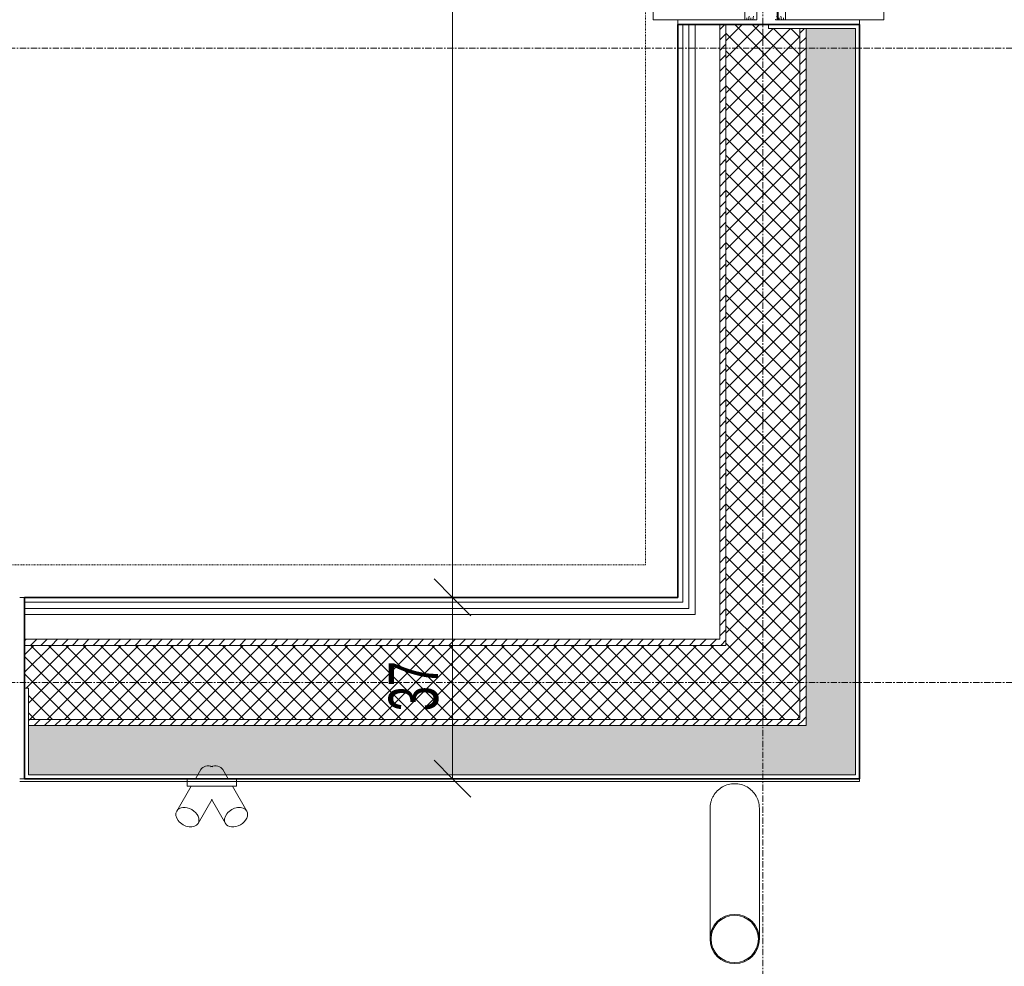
# Model space of a CAD drawing. Header units: centimetres. Extents: x 376 to 6517, y 1901 to 66534.
# Tile 71 of 105: x 2770 to 2970, y 65470 to 65662. Entities that reach past the tile are written whole.
import ezdxf

# ---------------------------------------------------------------- set-up
doc = ezdxf.new("R2010")
doc.units = ezdxf.units.CM
doc.linetypes.add('__FK_przerywana', pattern=[0.32004, 0.16002, -0.16002])
doc.linetypes.add('Linia siatki', pattern=[2.2225, 1.27, -0.3175, 0.3175, -0.3175])
for name, color, linetype, lineweight in [('A-ANNO-DIMS', 7, 'Continuous', 5), ('A-ANNO-DIMS-50', 7, 'Continuous', 5), ('A-DETL-GENF', 7, 'Continuous', 5), ('A-DETL-MBND', 7, 'Continuous', 5), ('A-FLOR', 7, 'Continuous', 5), ('A-GENM', 7, 'Continuous', 5), ('A-GLAZ', 7, 'Continuous', 5), ('A-WALL', 7, 'Continuous', 35), ('A-WALL-PATT', 7, 'Continuous', 35), ('P-PIPE', 7, 'Continuous', 5), ('S-GRID', 7, 'Continuous', 5)]:
    doc.layers.add(name, color=color, linetype=linetype, lineweight=lineweight)
doc.styles.add('Arial Narrow_1', font='ARIALN.TTF', dxfattribs={"width": 0.8, "height": 10})
doc.dimstyles.new('standard_wielkość_otworów', dxfattribs={"dimscale": 30.48, "dimtxt": 10.23431, "dimasz": 0.246063, "dimexe": 0.164042, "dimexo": 0.0625, "dimgap": 0, "dimtad": 1, "dimdec": 1, "dimrnd": 0.5, "dimdsep": 46, "dimtxsty": 'Arial Narrow_1', "dimblk1": 'OBLIQUE', "dimblk2": 'OBLIQUE', "dimsah": 1, "dimcen": 0.09, "dimazin": 0, "dimtfac": 1, "dimtdec": 4, "dimtix": 1, "dimtmove": 0, "dimatfit": 3, "dimfxl": 0.164042, "dimfxlon": 1, "dimtvp": 1, "dimtolj": 1, "dimtzin": 0, "dimarcsym": 2})
pattern_1 = [(0, (-61328.2136, 83.225), (2.381, 1.375), [1.587, -3.175]), (120, (-61328.2136, 83.225), (-2.38128493, 1.374506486), [1.587, -3.175]), (60, (-61328.2136, 83.225), (-0.00028493, 2.749506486), [0, -3.175, 1.587, 0])]
pattern_2 = [(45, (-61328.2136, 83.225), (-1.060660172, 1.060660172), [])]
pattern_3 = [(45, (-61328.2136, 83.225), (-1.76776695, 1.76776695), []), (135, (-61328.2136, 83.225), (-1.76776695, -1.76776695), [])]

# ---------------------------------------------------------------- blocks, each defined once
blk = doc.blocks.new('Uchwyt na flagę - Typ 1-9009511-__-00_00 Przyziemie PB')
at = {"layer": 'A-GENM', "color": 253, "true_color": 0xaaaaaa}
for p, q in [((10.26, -16.53), (9.19, -18.4)), ((15.81, -18.4), (14.74, -16.53)), ((8.32, -19.9), (5.41, -24.95)), ((7.5, -18.4), (7.5, -19.9)), ((8, -18.4), (7.5, -18.4)), ((7.5, -19.9), (8, -19.9)), ((8, -18.4), (17, -18.4)), ((17, -19.9), (8, -19.9)), ((19.59, -24.95), (16.68, -19.9)), ((17.5, -18.4), (17, -18.4)), ((17, -19.9), (17.5, -19.9)), ((17.5, -19.9), (17.5, -18.4)), ((9.74, -27.45), (12.56, -22.56)), ((12.45, -22.57), (15.26, -27.45))]:
    blk.add_line(p, q, dxfattribs=at)
for centre, major_axis, start_param, end_param in [((12.43, -17.78), (-2.17, 1.25), 4.974188, 6.283185), ((12.57, -17.78), (2.17, 1.25), 0, 1.308997), ((7.57, -26.2), (-2.17, 1.25), 0, 3.141593), ((7.57, -26.2), (-2.17, 1.25), 3.141593, 6.283185), ((17.43, -26.2), (2.17, 1.25), 0, 3.141593), ((17.43, -26.2), (2.17, 1.25), 3.141593, 6.283185)]:
    blk.add_ellipse(centre, major_axis=major_axis, ratio=0.707107, start_param=start_param, end_param=end_param, dxfattribs=at)
blk = doc.blocks.new('Windows_S9000-Double-Vent-Window-with-Sashbars - O3 Windows_S9000-Double-Vent-Window-with-Sashbars 2-9090604-__-00_00 Przyziemie PB')
at = {"layer": 'A-DETL-GENF'}
for p, q in [((69, 3.4), (61.43, 3.4)), ((69, 2.62), (68.26, 2.49)), ((68.6, 3), (69, 3)), ((68.6, 2.15), (69, 2.15)), ((69, 3), (69, 3.4)), ((69, 2.15), (69, 2.62)), ((69, 1.77), (68.26, 1.64)), ((69, 1.41), (69, 1.77)), ((68.26, -3.09), (69, -3.22)), ((68.26, -3.94), (69, -4.07)), ((69, -3.6), (68.6, -3.6)), ((69, -3.22), (69, -2.86)), ((69, -4.07), (69, -3.6)), ((63.3, -4.85), (69, -4.85)), ((69, -4.45), (68.6, -4.45)), ((69, -4.85), (69, -4.45))]:
    blk.add_line(p, q, dxfattribs=at)
for centre, start, end in [((68.95, 1.41), 280, 0), ((68.95, -2.86), 360, 80)]:
    blk.add_arc(centre, 0.05, start, end, dxfattribs=at)
at = {"layer": 'A-GLAZ'}
for p, q in [((-69, 23.35), (69, 23.35)), ((69, 23.35), (69, 1.95)), ((69, 1.95), (-69, 1.95)), ((-69, 1.75), (69, 1.75)), ((69, 1.95), (69, 1.75)), ((69, -2.4), (-69, -2.4)), ((69, -23.4), (69, -2.4)), ((-69, -23.4), (69, -23.4))]:
    blk.add_line(p, q, dxfattribs=at)
blk = doc.blocks.new('ARu Rura spustowa okrągła ___FK_04_0 - Na ziemię _φ10_-9218120-__-00_00 Przyziemie PB')
at = {"layer": 'P-PIPE'}
for p, q in [((7.5, 50.91), (7.5, 24.4)), ((17.5, 24.4), (17.5, 50.91))]:
    blk.add_line(p, q, dxfattribs=at)
for radius, start, end in [(5, 90, 270), (4.8, 90, 270), (5, 270, 90), (4.8, 270, 90)]:
    blk.add_arc((12.5, 50.91), radius, start, end, dxfattribs=at)
for points, knots in [([(7.5, 24.4), (7.5, 24.18), (7.53, 23.75), (7.66, 23.1), (7.87, 22.48), (8.25, 21.7), (8.92, 20.82), (9.97, 20.02), (11.19, 19.51), (12.06, 19.4), (12.5, 19.4)], [0.5, 0.5, 0.5, 0.5, 0.5416667, 0.5833333, 0.625, 0.6666667, 0.75, 0.8333333, 0.9166667, 1, 1, 1, 1]), ([(12.5, 19.4), (12.94, 19.4), (13.81, 19.51), (15.03, 20.02), (16.08, 20.82), (16.75, 21.7), (17.13, 22.48), (17.34, 23.1), (17.47, 23.75), (17.5, 24.18), (17.5, 24.4)], [0, 0, 0, 0, 0.0833333, 0.1666667, 0.25, 0.3333333, 0.375, 0.4166667, 0.4583333, 0.5, 0.5, 0.5, 0.5])]:
    blk.add_open_spline(points, degree=3, knots=knots, dxfattribs=at)
blk = doc.blocks.new('DIMBLOCK56-__-00_00 Przyziemie PB')
at = {"layer": 'A-ANNO-DIMS-50', "color": 250, "true_color": 0x303030}
for p, q in [((2857.98, 65544.86), (2854.23, 65548.61)), ((2857.98, 65544.86), (2852.98, 65544.86)), ((2857.98, 65508.06), (2857.98, 65544.86)), ((2857.98, 65544.86), (2861.73, 65541.11)), ((2857.98, 65544.86), (2862.98, 65544.86)), ((2857.98, 65508.06), (2854.23, 65511.81)), ((2857.98, 65508.06), (2852.98, 65508.06)), ((2857.98, 65508.06), (2861.73, 65504.31)), ((2857.98, 65508.06), (2862.98, 65508.06))]:
    blk.add_line(p, q, dxfattribs=at)
at = {"layer": 'A-ANNO-DIMS-50', "color": 0, "insert": (2845.05, 65521.75), "char_height": 10, "width": 11.3065, "attachment_point": 1, "rotation": 90, "line_spacing_factor": 0.974696, "style": 'Arial Narrow_1'}
blk.add_mtext('37', dxfattribs=at)
blk = doc.blocks.new('_Oblique')
at = {"color": 0, "linetype": 'ByBlock', "lineweight": -2}
blk.add_line((-0.5, -0.5), (0.5, 0.5), dxfattribs=at)
blk = doc.blocks.new('DIMBLOCK57-__-00_00 Przyziemie PB')
at = {"layer": 'A-ANNO-DIMS-50', "color": 250, "true_color": 0x303030}
for p, q in [((2857.98, 66295.26), (2854.23, 66299.01)), ((2857.98, 66295.26), (2852.98, 66295.26)), ((2857.98, 65544.86), (2857.98, 66295.26)), ((2857.98, 66295.26), (2861.73, 66291.51)), ((2857.98, 66295.26), (2862.98, 66295.26)), ((2857.98, 65544.86), (2854.23, 65548.61)), ((2857.98, 65544.86), (2852.98, 65544.86)), ((2857.98, 65544.86), (2861.73, 65541.11)), ((2857.98, 65544.86), (2862.98, 65544.86))]:
    blk.add_line(p, q, dxfattribs=at)
at = {"layer": 'A-ANNO-DIMS-50', "color": 0, "insert": (2845.05, 65909.42), "char_height": 10, "width": 25.537, "attachment_point": 1, "rotation": 90, "line_spacing_factor": 0.974696, "style": 'Arial Narrow_1'}
blk.add_mtext('750.5', dxfattribs=at)

msp = doc.modelspace()

# ---------------------------------------------------------------- hatches: boundary and pattern name
at = {"layer": 'A-WALL-PATT', "lineweight": 5, "true_color": 0x808080}
h = msp.add_hatch(dxfattribs=at)
h.set_pattern_fill('FP_7', color=8, style=0, pattern_type=2)
h.set_pattern_definition(pattern_1)
h.paths.add_polyline_path([(2929.7, 65518.86), (2939.7, 65518.86), (2939.7, 65660.26), (2929.7, 65660.26), (2929.7, 65520.11)])
h.paths.add_polyline_path([(2929.7, 65801.86), (2939.7, 65801.86), (2939.7, 66038.26), (2929.7, 66038.26), (2929.7, 65842.56)])
h.paths.add_polyline_path([(2929.7, 66179.86), (2939.7, 66179.86), (2939.7, 66321.26), (2929.7, 66321.26), (2929.7, 66200.11)])
h = msp.add_hatch(dxfattribs=at)
h.set_pattern_fill('FP_8', color=8, style=0, pattern_type=2)
h.set_pattern_definition(pattern_2)
h.paths.add_polyline_path([(2928.45, 65520.11), (2929.7, 65520.12), (2929.7, 65660.26), (2928.45, 65660.26), (2928.45, 65522.6)])
h.paths.add_polyline_path([(2928.45, 65801.86), (2929.7, 65801.86), (2929.7, 66038.26), (2928.45, 66038.26), (2928.45, 65842.56)])
h.paths.add_polyline_path([(2929.7, 66179.86), (2929.7, 66320.01), (2928.45, 66320.01), (2928.45, 66179.86)])
at = {"layer": 'A-WALL-PATT', "lineweight": 5, "true_color": 0x787878}
h = msp.add_hatch(dxfattribs=at)
h.set_pattern_fill('FP_9', color=8, style=0, pattern_type=2)
h.set_pattern_definition(pattern_3)
h.paths.add_polyline_path([(2918.41, 65535.11), (2928.45, 65535.11), (2928.45, 65660.26), (2922.1, 65660.26), (2922.1, 65661.06), (2913.45, 65661.06), (2913.45, 65535.11)])
h.paths.add_polyline_path([(2913.45, 65801.06), (2922.1, 65801.06), (2922.1, 65801.86), (2928.45, 65801.86), (2928.45, 66038.26), (2922.1, 66038.26), (2922.08, 66039.06), (2913.45, 66039.06), (2913.45, 65842.56)])
h.paths.add_polyline_path([(2922.1, 66179.06), (2922.1, 66179.86), (2928.45, 66179.86), (2928.45, 66305.01), (2913.45, 66305.01), (2913.45, 66179.06), (2922.05, 66179.06)])
at = {"layer": 'A-WALL-PATT', "lineweight": 5, "true_color": 0x808080}
h = msp.add_hatch(dxfattribs=at)
h.set_pattern_fill('FP_8', color=8, style=0, pattern_type=2)
h.set_pattern_definition(pattern_2)
h.paths.add_polyline_path([(2912.2, 65536.36), (2913.45, 65536.37), (2913.45, 65661.06), (2912.2, 65661.06), (2912.2, 65537.91)])
h.paths.add_polyline_path([(2913.45, 65801.06), (2913.45, 66039.06), (2912.2, 66039.06), (2912.2, 65801.06)])
h.paths.add_polyline_path([(2912.2, 66179.06), (2913.45, 66179.06), (2913.45, 66303.76), (2912.2, 66303.76), (2912.2, 66200.11)])
h = msp.add_hatch(dxfattribs=at)
h.set_pattern_fill('FP_8', color=8, style=0, pattern_type=2)
h.set_pattern_definition(pattern_2)
h.paths.add_polyline_path([(2471.9, 65535.11), (2631.2, 65535.11), (2631.2, 65536.36), (2471.9, 65536.36), (2471.9, 65536.09)])
h.paths.add_polyline_path([(2913.45, 65535.11), (2913.45, 65536.36), (2771.2, 65536.36), (2771.2, 65535.11), (2885.24, 65535.11)])
at = {"layer": 'A-WALL-PATT', "lineweight": 5, "true_color": 0x787878}
h = msp.add_hatch(dxfattribs=at)
h.set_pattern_fill('FP_9', color=8, style=0, pattern_type=2)
h.set_pattern_definition(pattern_3)
h.paths.add_polyline_path([(2928.45, 65520.11), (2928.45, 65535.11), (2771.2, 65535.11), (2771.2, 65526.46), (2772, 65526.46), (2772, 65520.11), (2885.24, 65520.11)])
h.paths.add_polyline_path([(2457.78, 65520.11), (2630.4, 65520.11), (2630.4, 65526.46), (2631.2, 65526.46), (2631.2, 65535.11), (2456.9, 65535.11), (2456.9, 65520.11)])
at = {"layer": 'A-WALL-PATT', "lineweight": 5, "true_color": 0x808080}
h = msp.add_hatch(dxfattribs=at)
h.set_pattern_fill('FP_8', color=8, style=0, pattern_type=2)
h.set_pattern_definition(pattern_2)
h.paths.add_polyline_path([(2885.24, 65518.86), (2929.7, 65518.86), (2929.7, 65520.11), (2772, 65520.11), (2772, 65518.86), (2837.74, 65518.86)])
h.paths.add_polyline_path([(2455.65, 65518.86), (2630.4, 65518.86), (2630.4, 65520.11), (2455.65, 65520.11)])
h = msp.add_hatch(dxfattribs=at)
h.set_pattern_fill('FP_7', color=8, style=0, pattern_type=2)
h.set_pattern_definition(pattern_1)
h.paths.add_polyline_path([(2932.73, 65508.86), (2939.7, 65508.86), (2939.7, 65518.86), (2772, 65518.86), (2772, 65508.86), (2920.86, 65508.86)])
h.paths.add_polyline_path([(2446.85, 65508.86), (2630.4, 65508.86), (2630.4, 65518.86), (2445.65, 65518.86), (2445.65, 65508.86)])

# ---------------------------------------------------------------- linework, layer by layer
at = {"layer": 'A-DETL-MBND', "linetype": '__FK_przerywana'}
for p, q in [((2897.1, 66284.26), (2897.1, 65551.46)), ((2897.1, 65551.46), (2488.25, 65551.46))]:
    msp.add_line(p, q, dxfattribs=at)
at = {"layer": 'A-FLOR'}
for p, q in [((2940.5, 65508.06), (2940.5, 65507.51)), ((2940.5, 65507.51), (2770.2, 65507.51))]:
    msp.add_line(p, q, dxfattribs=at)
at = {"layer": 'A-WALL', "lineweight": 5}
for p, q in [((2903.7, 65661.06), (2903.7, 65662.06)), ((2940.5, 65662.06), (2940.5, 65661.06)), ((2904.7, 65543.86), (2904.7, 65661.06)), ((2905.95, 65542.61), (2905.95, 65661.06)), ((2907.2, 65541.36), (2907.2, 65661.06)), ((2912.2, 65536.36), (2912.2, 65661.06)), ((2913.45, 65535.11), (2913.45, 65661.06)), ((2922.1, 65661.06), (2922.1, 65660.26)), ((2939.7, 65660.26), (2922.1, 65660.26)), ((2928.45, 65520.11), (2928.45, 65660.26)), ((2929.7, 65518.86), (2929.7, 65660.26)), ((2939.7, 65508.86), (2939.7, 65660.26)), ((2770.2, 65544.86), (2771.2, 65544.86)), ((2771.2, 65543.86), (2904.7, 65543.86)), ((2771.2, 65542.61), (2905.95, 65542.61)), ((2771.2, 65541.36), (2907.2, 65541.36)), ((2771.2, 65536.36), (2912.2, 65536.36)), ((2771.2, 65535.11), (2913.45, 65535.11)), ((2772, 65526.46), (2771.2, 65526.46)), ((2772, 65526.46), (2772, 65508.86)), ((2772, 65520.11), (2928.45, 65520.11)), ((2772, 65518.86), (2929.7, 65518.86)), ((2771.2, 65508.06), (2770.2, 65508.06)), ((2772, 65508.86), (2939.7, 65508.86))]:
    msp.add_line(p, q, dxfattribs=at)
at = {"layer": 'A-WALL'}
for p, q in [((2903.7, 65661.06), (2903.7, 65544.86)), ((2940.5, 65661.06), (2903.7, 65661.06)), ((2940.5, 65508.06), (2940.5, 65661.06)), ((2903.7, 65544.86), (2771.2, 65544.86)), ((2771.2, 65544.86), (2771.2, 65508.06)), ((2771.2, 65508.06), (2940.5, 65508.06))]:
    msp.add_line(p, q, dxfattribs=at)
at = {"layer": 'S-GRID', "color": 9, "linetype": 'Linia siatki', "true_color": 0xc0c0c0}
for p, q in [((2920.95, 66462.55), (2920.95, 65348.91)), ((1647.86, 65656.29), (3077.65, 65656.29)), ((1647.86, 65527.61), (3077.65, 65527.61))]:
    msp.add_line(p, q, dxfattribs=at)

# ---------------------------------------------------------------- block references
at = {"layer": 'A-GENM', "color": 253, "true_color": 0xaaaaaa}
msp.add_blockref('Uchwyt na flagę - Typ 1-9009511-__-00_00 Przyziemie PB', (2796.65, 65526.46), dxfattribs=at)
at = {"layer": 'A-GLAZ', "rotation": 270}
msp.add_blockref('Windows_S9000-Double-Vent-Window-with-Sashbars - O3 Windows_S9000-Double-Vent-Window-with-Sashbars 2-9090604-__-00_00 Przyziemie PB', (2922.1, 65731.06), dxfattribs=at)
at = {"layer": 'P-PIPE', "rotation": 180}
msp.add_blockref('ARu Rura spustowa okrągła ___FK_04_0 - Na ziemię _φ10_-9218120-__-00_00 Przyziemie PB', (2927.72, 65526.46), dxfattribs=at)

# ---------------------------------------------------------------- dimensions: what is measured, and where the dimension line sits
at = {"layer": 'A-ANNO-DIMS', "color": 250, "true_color": 0x303030}
for base, p1, p2, override, picture, middle in [((2857.98, 66295.26), (2852.98, 65544.86), (2852.98, 66295.26), {"dimpost": '<>', "dimfxl": 750.4}, 'DIMBLOCK57-__-00_00 Przyziemie PB', (2852.87, 65920.06)), ((2857.98, 65544.86), (2852.98, 65508.06), (2852.98, 65544.86), {"dimpost": '<>', "dimfxl": 36.8}, 'DIMBLOCK56-__-00_00 Przyziemie PB', (2852.87, 65526.46))]:
    dim = msp.add_linear_dim(base=base, p1=p1, p2=p2, angle=90, dimstyle='standard_wielkość_otworów', override=override, dxfattribs=at)
    dim.commit()
    dim.dimension.update_dxf_attribs({"geometry": picture, "text_midpoint": middle})

doc.saveas('drawing.dxf')
